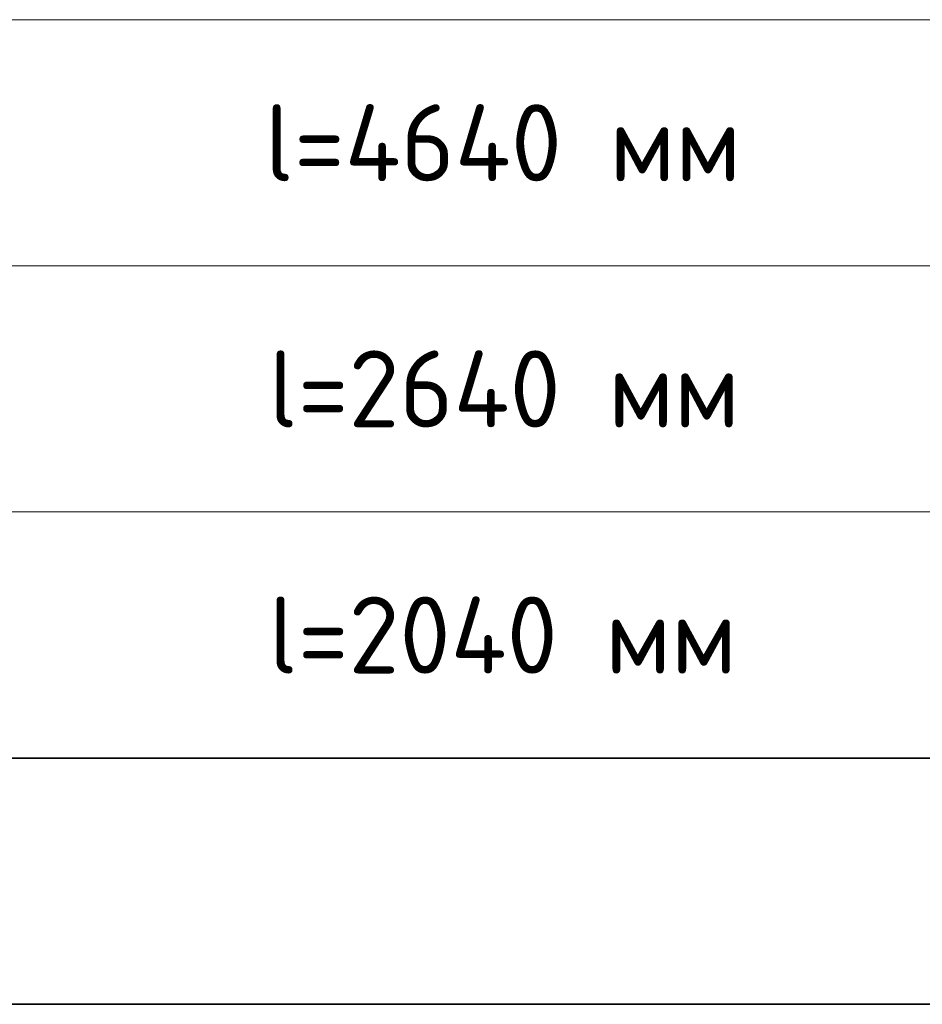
# Model space of a CAD drawing. Header units: metres. Extents: x -38 to 98, y -15 to 19.
# Tile 54 of 64: x 78.69 to 81.63, y 1.14 to 4.34. Entities that reach past the tile are written whole.
import ezdxf

# ---------------------------------------------------------------- set-up
doc = ezdxf.new("R2010")
doc.units = ezdxf.units.M
doc.styles.add('ISOCPEUR', font='txt')

msp = doc.modelspace()

# ---------------------------------------------------------------- linework, layer by layer
at = {"color": 7, "linetype": 'Continuous', "lineweight": 13, "transparency": 33554687}
for p, q in [((86.1585, 4.3419), (67.6585, 4.3419)), ((86.1585, 3.5419), (67.6585, 3.5419)), ((86.1585, 2.7419), (67.6585, 2.7419)), ((86.1585, 1.9419), (67.6585, 1.9419))]:
    msp.add_line(p, q, dxfattribs=at)
at = {"color": 7, "linetype": 'Continuous', "lineweight": 35, "transparency": 33554687}
for p, q in [((67.6585, 1.9419), (86.1585, 1.9419)), ((67.6585, 1.1419), (86.1585, 1.1419))]:
    msp.add_line(p, q, dxfattribs=at)

# ---------------------------------------------------------------- texts
at = {"color": 7, "linetype": 'Continuous', "lineweight": 35, "transparency": 33554687, "char_height": 0.25, "attachment_point": 7, "style": 'ISOCPEUR'}
for s, insert, width in [('\\W0.97;l=4640 мм', (79.4885, 3.8169), 1.695305), ('\\W0.97;l=2640 мм', (79.501, 3.0169), 1.670194), ('\\W0.97;l=2040 мм', (79.501, 2.2169), 1.670194)]:
    msp.add_mtext(s, dxfattribs=dict(at, insert=insert, width=width))

doc.saveas('drawing.dxf')
